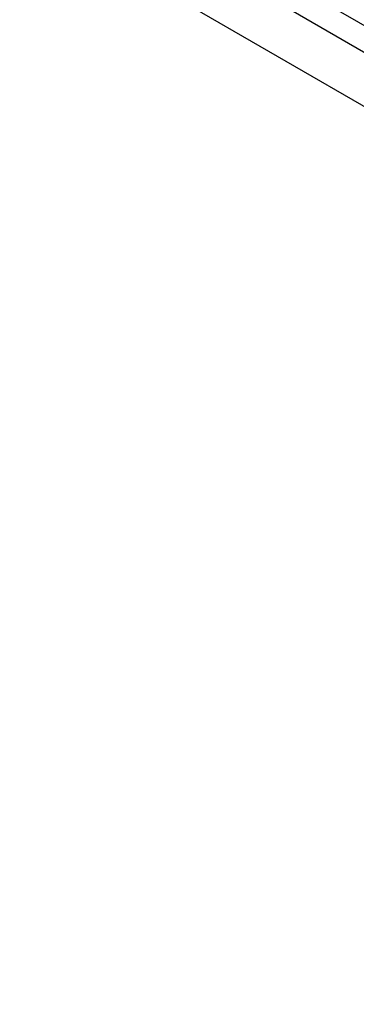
# Model space of a CAD drawing. Header units: millimetres. Extents: x 15231 to 16570, y 10019 to 11489.
# Tile 175 of 206: x 16281 to 16303, y 11127 to 11191. Entities that reach past the tile are written whole.
import ezdxf

# ---------------------------------------------------------------- set-up
doc = ezdxf.new("R2010")
doc.units = ezdxf.units.MM

msp = doc.modelspace()

# ---------------------------------------------------------------- linework, layer by layer
at = {"color": 7, "linetype": 'Continuous', "lineweight": 25}
for p, q in [((16243.691, 11225.034), (16374.998, 11149.232)), ((16241.916, 11224.339), (16375.413, 11147.273)), ((16240.677, 11221.544), (16376.633, 11143.059))]:
    msp.add_line(p, q, dxfattribs=at)
for points, knots in [([(16376.501, 11155.626), (16372.13, 11158.101), (16358.177, 11166.004), (16334.731, 11179.388), (16296.333, 11201.482), (16267.712, 11218.264), (16248.512, 11229.522)], [0, 0, 0, 0, 0.101493, 0.324005, 0.546518, 1, 1, 1, 1]), ([(16248.145, 11228.303), (16252.846, 11225.515), (16266.951, 11217.154), (16290.554, 11203.315), (16328.538, 11181.286), (16357.31, 11165.033), (16376.516, 11154.184)], [0, 0, 0, 0, 0.1109256, 0.3327772, 0.5546289, 1, 1, 1, 1]), ([(16245.09, 11139.348), (16245.09, 11139.348), (16245.191, 11139.207), (16245.868, 11138.277), (16249.156, 11133.787), (16253.727, 11128.034), (16268.675, 11110.965), (16283.686, 11098.178), (16300.263, 11088.216), (16305.073, 11085.551), (16318.85, 11078.549), (16334.081, 11073.256), (16352.993, 11069.584), (16361.33, 11068.603), (16367.182, 11068.246), (16368.222, 11068.181), (16368.381, 11068.173)], [0.0831025, 0.0831025, 0.0831025, 0.0831025, 0.0831028, 0.085856, 0.101481, 0.1717935, 0.2030435, 0.4686685, 0.4999594, 0.5311685, 0.5624185, 0.7655435, 0.8124185, 0.898356, 0.913981, 0.916816, 0.916816, 0.916816, 0.916816]), ([(16263.653, 11137.699), (16267.808, 11134.911), (16279.744, 11126.902), (16299.498, 11114.758), (16322.861, 11101.247), (16346.187, 11088.753), (16361.657, 11081.323), (16369.393, 11077.607)], [0, 0, 0, 0, 0.117745, 0.33825, 0.558904, 0.779409, 1, 1, 1, 1])]:
    msp.add_open_spline(points, degree=3, knots=knots, dxfattribs=at)

doc.saveas('drawing.dxf')
